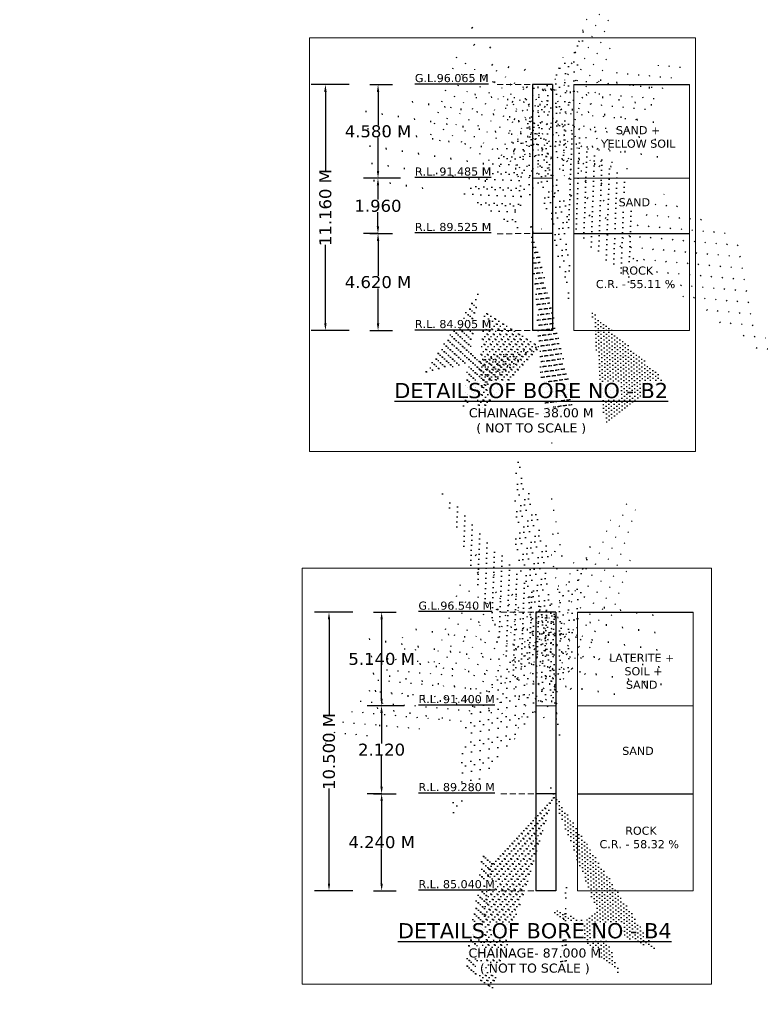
# Model space of a CAD drawing. Header units: millimetres. Extents: x -7746077780 to -3844657605, y -13315294818 to -6656873469.
# Tile 122 of 129: x -3871248592 to -3871233143, y -6657882339 to -6657861787. Entities that reach past the tile are written whole.
import ezdxf

# ---------------------------------------------------------------- set-up
doc = ezdxf.new("R2010")
doc.units = ezdxf.units.MM
doc.header["$MEASUREMENT"] = 0
doc.header["$PDMODE"] = 2
doc.linetypes.add('HIDDEN', pattern=[0.375, 0.25, -0.125])
doc.layers.add('TEX', color=6, linetype='Continuous')
doc.layers.add('TEXT', color=7, linetype='Continuous')
doc.styles.get("Standard").update_dxf_attribs({"font": 'verdana.ttf', "height": 250})
doc.dimstyles.new('Copy of ISO-25--------4', dxfattribs={"dimtxt": 200, "dimasz": 150, "dimexe": 300, "dimexo": 300, "dimgap": 0.02, "dimtad": 0, "dimtih": 1, "dimtoh": 1, "dimdec": 0, "dimlfac": 4, "dimdsep": 46, "dimtxsty": 'Standard', "dimcen": 150, "dimclrd": 1, "dimclre": 1, "dimclrt": 1, "dimadec": 0, "dimazin": 0, "dimtfac": 1, "dimtdec": 0, "dimtmove": 2, "dimatfit": 3, "dimfxl": 0, "dimarcsym": 0})
doc.dimstyles.new('ISO-25--------2', dxfattribs={"dimtxt": 200, "dimasz": 150, "dimexe": 300, "dimexo": 300, "dimgap": 0.02, "dimtad": 0, "dimtih": 1, "dimtoh": 1, "dimdec": 0, "dimlfac": 2, "dimdsep": 46, "dimtxsty": 'Standard', "dimcen": 150, "dimclrd": 1, "dimclre": 1, "dimclrt": 1, "dimadec": 0, "dimazin": 0, "dimtfac": 1, "dimtdec": 0, "dimtmove": 2, "dimatfit": 3, "dimfxl": 0, "dimarcsym": 0})

# ---------------------------------------------------------------- blocks, each defined once
blk = doc.blocks.new('*D803')
at = {"layer": 'Defpoints', "color": 0, "ltscale": 20, "transparency": 16777216}
for p in [(-3871241587.687061, -6657863142.912823), (-3871241117.021172, -6657863142.912823), (-3871240348.512909, -6657865094.041381)]:
    blk.add_point(p, dxfattribs=at)
at = {"layer": 'TEX', "color": 1, "lineweight": -2, "ltscale": 20, "transparency": 16777216}
for p, q in [((-3871241287.687061, -6657863142.912823), (-3871240817.021172, -6657863142.912823)), ((-3871241117.021172, -6657863292.912823), (-3871241117.021172, -6657863987.748572)), ((-3871241117.021172, -6657864944.041381), (-3871241117.021172, -6657864249.20563)), ((-3871240648.512909, -6657865094.041381), (-3871241417.021172, -6657865094.041381))]:
    blk.add_line(p, q, dxfattribs=at)
at = {"layer": 'TEX', "color": 1, "ltscale": 20, "transparency": 16777216}
for points in [[(-3871241142.021172, -6657863292.912823), (-3871241092.021172, -6657863292.912823), (-3871241117.021172, -6657863142.912823)], [(-3871241142.021172, -6657864944.041381), (-3871241092.021172, -6657864944.041381), (-3871241117.021172, -6657865094.041381)]]:
    blk.add_solid(points, dxfattribs=at)
at = {"layer": 'TEX', "color": 1, "ltscale": 20, "transparency": 16777216, "insert": (-3871241117.021171, -6657864118.477102), "char_height": 250, "attachment_point": 5}
blk.add_mtext('4.580 M', dxfattribs=at)
blk = doc.blocks.new('*D804')
at = {"layer": 'Defpoints', "color": 0, "ltscale": 20, "transparency": 16777216}
for p in [(-3871241418.937061, -6657863142.912823), (-3871242214.6414, -6657868277.338843), (-3871241418.937062, -6657868277.338843)]:
    blk.add_point(p, dxfattribs=at)
at = {"layer": 'TEX', "color": 1, "lineweight": -2, "ltscale": 20, "transparency": 16777216}
for p, q in [((-3871241718.937061, -6657863142.912823), (-3871242514.6414, -6657863142.912823)), ((-3871242214.6414, -6657863292.912823), (-3871242214.6414, -6657864935.844584)), ((-3871242214.6414, -6657868127.338843), (-3871242214.6414, -6657866484.407082)), ((-3871241718.937062, -6657868277.338843), (-3871242514.6414, -6657868277.338843))]:
    blk.add_line(p, q, dxfattribs=at)
at = {"layer": 'TEX', "color": 1, "ltscale": 20, "transparency": 16777216}
for points in [[(-3871242239.6414, -6657863292.912823), (-3871242189.6414, -6657863292.912823), (-3871242214.6414, -6657863142.912823)], [(-3871242239.6414, -6657868127.338843), (-3871242189.6414, -6657868127.338843), (-3871242214.6414, -6657868277.338843)]]:
    blk.add_solid(points, dxfattribs=at)
at = {"layer": 'TEX', "color": 1, "ltscale": 20, "transparency": 16777216, "insert": (-3871242214.641399, -6657865710.125834), "char_height": 250, "attachment_point": 5, "rotation": 90}
blk.add_mtext('11.160 M', dxfattribs=at)
blk = doc.blocks.new('*D805')
at = {"layer": 'Defpoints', "color": 0, "ltscale": 20, "transparency": 16777216}
for p in [(-3871241587.687062, -6657866253.282765), (-3871241117.021172, -6657866253.282765), (-3871241587.68706, -6657868277.338843)]:
    blk.add_point(p, dxfattribs=at)
at = {"layer": 'TEX', "color": 1, "lineweight": -2, "ltscale": 20, "transparency": 16777216}
for p, q in [((-3871241287.687062, -6657866253.282765), (-3871240817.021172, -6657866253.282765)), ((-3871241117.021172, -6657866403.282765), (-3871241117.021172, -6657867135.085967)), ((-3871241117.021172, -6657868127.338843), (-3871241117.021172, -6657867395.535638)), ((-3871241287.68706, -6657868277.338843), (-3871240817.021172, -6657868277.338843))]:
    blk.add_line(p, q, dxfattribs=at)
at = {"layer": 'TEX', "color": 1, "ltscale": 20, "transparency": 16777216}
for points in [[(-3871241142.021172, -6657866403.282765), (-3871241092.021172, -6657866403.282765), (-3871241117.021172, -6657866253.282765)], [(-3871241142.021172, -6657868127.338843), (-3871241092.021172, -6657868127.338843), (-3871241117.021172, -6657868277.338843)]]:
    blk.add_solid(points, dxfattribs=at)
at = {"layer": 'TEX', "color": 1, "ltscale": 20, "transparency": 16777216, "insert": (-3871241117.021172, -6657867265.310803), "char_height": 250, "attachment_point": 5}
blk.add_mtext('4.620 M', dxfattribs=at)
blk = doc.blocks.new('*D806')
at = {"color": 1, "lineweight": -2, "ltscale": 20, "transparency": 16777216}
for p, q in [((-3871241115.839531, -6657865094.041381), (-3871241418.339531, -6657865094.041381)), ((-3871241118.339531, -6657865244.041381), (-3871241118.339531, -6657865543.521187)), ((-3871241118.339531, -6657866103.282765), (-3871241118.339531, -6657865803.802959)), ((-3871241115.839531, -6657866253.282765), (-3871241418.339531, -6657866253.282765))]:
    blk.add_line(p, q, dxfattribs=at)
at = {"color": 1, "ltscale": 20, "transparency": 16777216}
for points in [[(-3871241143.339531, -6657865244.041381), (-3871241093.339531, -6657865244.041381), (-3871241118.339531, -6657865094.041381)], [(-3871241143.339531, -6657866103.282765), (-3871241093.339531, -6657866103.282765), (-3871241118.339531, -6657866253.282765)]]:
    blk.add_solid(points, dxfattribs=at)
at = {"layer": 'Defpoints', "color": 0, "ltscale": 20, "transparency": 16777216}
for p in [(-3871237897.929189, -6657865094.041381), (-3871241118.339531, -6657866253.282765), (-3871237897.929189, -6657866253.282765)]:
    blk.add_point(p, dxfattribs=at)
at = {"color": 1, "lineweight": 13, "ltscale": 20, "transparency": 16777216, "insert": (-3871241118.33953, -6657865673.662074), "char_height": 250, "attachment_point": 5}
blk.add_mtext('1.960', dxfattribs=at)
blk = doc.blocks.new('*D861')
at = {"layer": 'Defpoints', "color": 0, "ltscale": 20, "transparency": 16777216}
for p in [(-3871241512.699619, -6657874155.449931), (-3871241042.033731, -6657874155.449931), (-3871240273.525468, -6657876106.578492)]:
    blk.add_point(p, dxfattribs=at)
at = {"layer": 'TEX', "color": 1, "lineweight": -2, "ltscale": 20, "transparency": 16777216}
for p, q in [((-3871241212.699619, -6657874155.449931), (-3871240742.033731, -6657874155.449931)), ((-3871241042.033731, -6657874305.449931), (-3871241042.033731, -6657875000.873325)), ((-3871241042.033731, -6657875956.578492), (-3871241042.033731, -6657875261.155098)), ((-3871240573.525468, -6657876106.578492), (-3871241342.033731, -6657876106.578492))]:
    blk.add_line(p, q, dxfattribs=at)
at = {"layer": 'TEX', "color": 1, "ltscale": 20, "transparency": 16777216}
for points in [[(-3871241067.033731, -6657874305.449931), (-3871241017.033731, -6657874305.449931), (-3871241042.033731, -6657874155.449931)], [(-3871241067.033731, -6657875956.578492), (-3871241017.033731, -6657875956.578492), (-3871241042.033731, -6657876106.578492)]]:
    blk.add_solid(points, dxfattribs=at)
at = {"layer": 'TEX', "color": 1, "ltscale": 20, "transparency": 16777216, "insert": (-3871241042.03373, -6657875131.014213), "char_height": 250, "attachment_point": 5}
blk.add_mtext('5.140 M', dxfattribs=at)
blk = doc.blocks.new('*D862')
at = {"layer": 'Defpoints', "color": 0, "ltscale": 20, "transparency": 16777216}
for p in [(-3871241343.949619, -6657874155.449931), (-3871242139.653958, -6657879968.999501), (-3871241343.94962, -6657879968.999501)]:
    blk.add_point(p, dxfattribs=at)
at = {"layer": 'TEX', "color": 1, "lineweight": -2, "ltscale": 20, "transparency": 16777216}
for p, q in [((-3871241643.949619, -6657874155.449931), (-3871242439.653958, -6657874155.449931)), ((-3871242139.653958, -6657874305.449931), (-3871242139.653958, -6657876287.943467)), ((-3871242139.653958, -6657879818.999501), (-3871242139.653958, -6657877836.505965)), ((-3871241643.94962, -6657879968.999501), (-3871242439.653958, -6657879968.999501))]:
    blk.add_line(p, q, dxfattribs=at)
at = {"layer": 'TEX', "color": 1, "ltscale": 20, "transparency": 16777216}
for points in [[(-3871242164.653958, -6657874305.449931), (-3871242114.653958, -6657874305.449931), (-3871242139.653958, -6657874155.449931)], [(-3871242164.653958, -6657879818.999501), (-3871242114.653958, -6657879818.999501), (-3871242139.653958, -6657879968.999501)]]:
    blk.add_solid(points, dxfattribs=at)
at = {"layer": 'TEX', "color": 1, "ltscale": 20, "transparency": 16777216, "insert": (-3871242139.653957, -6657877062.224717), "char_height": 250, "attachment_point": 5, "rotation": 90}
blk.add_mtext('10.500 M', dxfattribs=at)
blk = doc.blocks.new('*D863')
at = {"layer": 'Defpoints', "color": 0, "ltscale": 20, "transparency": 16777216}
for p in [(-3871241512.69962, -6657877944.943421), (-3871241042.033731, -6657877944.943421), (-3871241512.699618, -6657879968.999501)]:
    blk.add_point(p, dxfattribs=at)
at = {"layer": 'TEX', "color": 1, "lineweight": -2, "ltscale": 20, "transparency": 16777216}
for p, q in [((-3871241212.69962, -6657877944.943421), (-3871240742.033731, -6657877944.943421)), ((-3871241042.033731, -6657878094.943421), (-3871241042.033731, -6657878826.746625)), ((-3871241042.033731, -6657879818.999501), (-3871241042.033731, -6657879087.196296)), ((-3871241212.699618, -6657879968.999501), (-3871240742.033731, -6657879968.999501))]:
    blk.add_line(p, q, dxfattribs=at)
at = {"layer": 'TEX', "color": 1, "ltscale": 20, "transparency": 16777216}
for points in [[(-3871241067.033731, -6657878094.943421), (-3871241017.033731, -6657878094.943421), (-3871241042.033731, -6657877944.943421)], [(-3871241067.033731, -6657879818.999501), (-3871241017.033731, -6657879818.999501), (-3871241042.033731, -6657879968.999501)]]:
    blk.add_solid(points, dxfattribs=at)
at = {"layer": 'TEX', "color": 1, "ltscale": 20, "transparency": 16777216, "insert": (-3871241042.033731, -6657878956.971461), "char_height": 250, "width": 3472.058889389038, "attachment_point": 5}
blk.add_mtext('4.240 M', dxfattribs=at)
blk = doc.blocks.new('*D864')
at = {"color": 1, "lineweight": -2, "ltscale": 20, "transparency": 16777216}
for p, q in [((-3871241040.85209, -6657876106.578492), (-3871241343.35209, -6657876106.578492)), ((-3871241043.35209, -6657876256.578492), (-3871241043.35209, -6657876895.536121)), ((-3871241043.35209, -6657877794.943421), (-3871241043.35209, -6657877155.985792)), ((-3871241040.85209, -6657877944.943421), (-3871241343.35209, -6657877944.943421))]:
    blk.add_line(p, q, dxfattribs=at)
at = {"color": 1, "ltscale": 20, "transparency": 16777216}
for points in [[(-3871241068.35209, -6657876256.578492), (-3871241018.35209, -6657876256.578492), (-3871241043.35209, -6657876106.578492)], [(-3871241068.35209, -6657877794.943421), (-3871241018.35209, -6657877794.943421), (-3871241043.35209, -6657877944.943421)]]:
    blk.add_solid(points, dxfattribs=at)
at = {"layer": 'Defpoints', "color": 0, "ltscale": 20, "transparency": 16777216}
for p in [(-3871237822.941748, -6657876106.578492), (-3871241043.35209, -6657877944.943421), (-3871237822.941746, -6657877944.943421)]:
    blk.add_point(p, dxfattribs=at)
at = {"color": 1, "lineweight": 13, "ltscale": 20, "transparency": 16777216, "insert": (-3871241043.352089, -6657877025.760958), "char_height": 250, "width": 2373.867738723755, "attachment_point": 5}
blk.add_mtext('2.120', dxfattribs=at)

msp = doc.modelspace()

# ---------------------------------------------------------------- hatches: boundary and pattern name
at = {"layer": 'TEX', "ltscale": 20}
h = msp.add_hatch(dxfattribs=at)
h.set_pattern_fill('AR-CONC', color=0, scale=31.640625, style=0)
h.set_pattern_definition([(49.99999999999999, (-603911101.8098345, -1040563612.084561), (226.9456046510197, -19.85516770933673), [23.73046875, -261.0351562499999]), (355, (-603911101.8098345, -1040563612.084561), (-43.90178915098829, 237.9982923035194), [18.98437500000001, -208.8281250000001]), (100.4513999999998, (-603911082.8977022, -1040563613.739156), (183.0439840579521, 218.1429801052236), [20.16779449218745, -221.8457463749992]), (46.18420000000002, (-603911101.8098345, -1040563548.803311), (337.6817380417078, -52.3712506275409), [35.59570312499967, -391.5527343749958]), (96.63559999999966, (-603911073.669694, -1040563553.1676), (295.7331216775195, 308.216982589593), [30.25169268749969, -332.7685664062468]), (351.1842000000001, (-603911101.8098345, -1040563548.803311), (295.7328810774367, 308.2172135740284), [28.47656250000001, -313.2421875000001]), (21, (-603911070.1692095, -1040563564.623624), (188.865121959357, -127.3911333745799), [23.73046875, -261.0351562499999]), (326, (-603911070.1692095, -1040563564.623624), (76.986491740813, 229.4420064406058), [18.984375, -208.828125]), (71.45140000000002, (-603911054.4304566, -1040563575.23956), (265.8516910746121, 102.0506649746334), [20.16779449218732, -221.8457463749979]), (37.49999999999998, (-603911101.8098345, -1040563612.084561), (3.8474542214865, 105.3296959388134), [0, -206.2968750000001, 0, -211.9921875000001, 0, -209.6191406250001]), (7.500000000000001, (-603911101.8098345, -1040563612.084561), (83.23684583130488, 124.7943307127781), [0, -120.8671875, 0, -201.5507812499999, 0, -79.89257812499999]), (327.5, (-603911172.3684282, -1040563612.084561), (168.9047551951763, -7.136502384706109), [0, -79.1015625, 0, -246.796875, 0, -327.48046875]), (317.5, (-603911204.0090532, -1040563612.084561), (184.5237488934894, 31.67384206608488), [0, -102.83203125, 0, -163.8984375, 0, -232.55859375])])
h.paths.add_polyline_path([(-3871237897.929189, -6657863142.739066), (-3871237897.929189, -6657865094.041381), (-3871237481.139187, -6657865094.041381), (-3871237481.139187, -6657863142.739066)])
h = msp.add_hatch(dxfattribs=at)
h.set_pattern_fill('AR-SAND', color=0, scale=42.1875, style=0)
h.set_pattern_definition([(37.49999999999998, (-603911101.8098359, -1040565720.519379), (-2.657532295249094, 81.28787775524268), [0, -64.125, 0, -71.71875000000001, 0, -68.55468750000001]), (7.500000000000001, (-603911101.8098359, -1040565720.519379), (74.66245475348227, 119.0592871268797), [0, -34.59374999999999, 0, -57.79687499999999, 0, -22.1484375]), (327.5, (-603911153.7004604, -1040565720.519379), (131.3778597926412, 0.2387413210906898), [0, -21.09375, 0, -75.9375, 0, -99.140625]), (317.5, (-603911153.7004604, -1040565720.519379), (126.8209661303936, 37.02693789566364), [0, -10.546875, 0, -49.78125, 0, -56.953125])])
h.paths.add_polyline_path([(-3871237481.139187, -6657866253.282765), (-3871237897.929189, -6657866253.282765), (-3871237897.929188, -6657868277.16509), (-3871237481.139187, -6657868277.16509)])
h = msp.add_hatch(dxfattribs=at)
h.set_pattern_fill('AR-CONC', color=0, scale=31.640625, style=0)
h.set_pattern_definition([(49.99999999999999, (-603911026.8223934, -1040574624.621672), (226.9456046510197, -19.85516770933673), [23.73046875, -261.0351562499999]), (355, (-603911026.8223934, -1040574624.621672), (-43.90178915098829, 237.9982923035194), [18.98437500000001, -208.8281250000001]), (100.4513999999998, (-603911007.9102612, -1040574626.276266), (183.0439840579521, 218.1429801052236), [20.16779449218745, -221.8457463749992]), (46.18420000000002, (-603911026.8223934, -1040574561.340422), (337.6817380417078, -52.3712506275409), [35.59570312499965, -391.5527343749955]), (96.63559999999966, (-603910998.6822524, -1040574565.70471), (295.7331216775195, 308.216982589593), [30.25169268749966, -332.7685664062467]), (351.1842000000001, (-603911026.8223934, -1040574561.340422), (295.7328810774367, 308.2172135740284), [28.47656250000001, -313.2421875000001]), (21, (-603910995.181768, -1040574577.160734), (188.865121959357, -127.3911333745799), [23.73046875, -261.0351562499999]), (326, (-603910995.181768, -1040574577.160734), (76.986491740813, 229.4420064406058), [18.984375, -208.828125]), (71.45140000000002, (-603910979.4430156, -1040574587.77667), (265.8516910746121, 102.0506649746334), [20.16779449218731, -221.8457463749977]), (37.49999999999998, (-603911026.8223934, -1040574624.621672), (3.8474542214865, 105.3296959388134), [0, -206.2968750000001, 0, -211.9921875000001, 0, -209.6191406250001]), (7.500000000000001, (-603911026.8223934, -1040574624.621672), (83.23684583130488, 124.7943307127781), [0, -120.8671875, 0, -201.5507812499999, 0, -79.89257812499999]), (327.5, (-603911097.3809872, -1040574624.621672), (168.9047551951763, -7.136502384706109), [0, -79.1015625, 0, -246.796875, 0, -327.48046875]), (317.5, (-603911129.0216122, -1040574624.621672), (184.5237488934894, 31.67384206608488), [0, -102.83203125, 0, -163.8984375, 0, -232.55859375])])
h.paths.add_polyline_path([(-3871237822.941748, -6657874155.276177), (-3871237822.941748, -6657876106.578492), (-3871237406.151744, -6657876106.578492), (-3871237406.151745, -6657874155.276177)])
h = msp.add_hatch(dxfattribs=at)
h.set_pattern_fill('AR-SAND', color=0, scale=42.1875, style=0)
h.set_pattern_definition([(37.49999999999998, (-603911026.8223934, -1040577412.180035), (-2.657532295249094, 81.28787775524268), [0, -64.125, 0, -71.71875000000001, 0, -68.55468750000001]), (7.500000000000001, (-603911026.8223934, -1040577412.180035), (74.66245475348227, 119.0592871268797), [0, -34.59374999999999, 0, -57.79687499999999, 0, -22.1484375]), (327.5, (-603911078.713018, -1040577412.180035), (131.3778597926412, 0.2387413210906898), [0, -21.09375, 0, -75.9375, 0, -99.140625]), (317.5, (-603911078.713018, -1040577412.180035), (126.8209661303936, 37.02693789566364), [0, -10.546875, 0, -49.78125, 0, -56.953125])])
h.paths.add_polyline_path([(-3871237406.151745, -6657877944.943423), (-3871237822.941748, -6657877944.943423), (-3871237822.941745, -6657879968.825746), (-3871237406.151744, -6657879968.825746)])

# ---------------------------------------------------------------- linework, layer by layer
at = {"color": 0}
for p, q in [((-3871237897.929189, -6657863142.739066), (-3871237897.929189, -6657868277.16509)), ((-3871237481.139187, -6657863142.739066), (-3871237897.929188, -6657863142.739066)), ((-3871237481.139187, -6657863142.739066), (-3871237481.139187, -6657868277.16509)), ((-3871237033.084273, -6657863142.739064), (-3871234618.741314, -6657863142.739064)), ((-3871237481.139187, -6657866253.282765), (-3871237897.929189, -6657866253.282765)), ((-3871237033.084273, -6657866253.282765), (-3871234618.741315, -6657866253.282765)), ((-3871237033.084273, -6657866253.282765), (-3871234618.741315, -6657866253.282765)), ((-3871237481.139187, -6657868277.16509), (-3871237897.929189, -6657868277.16509)), ((-3871237822.941748, -6657874155.276177), (-3871237822.941746, -6657879968.825746)), ((-3871237406.151744, -6657874155.276177), (-3871237822.941746, -6657874155.276177)), ((-3871237406.151745, -6657874155.276177), (-3871237406.151744, -6657879968.825746)), ((-3871236958.096831, -6657874155.276175), (-3871234543.753872, -6657874155.276175)), ((-3871237406.151745, -6657877944.943421), (-3871237822.941746, -6657877944.943421)), ((-3871236958.096831, -6657877944.943421), (-3871234543.753874, -6657877944.943421)), ((-3871236958.096831, -6657877944.943423), (-3871234543.753874, -6657877944.943423)), ((-3871237406.151745, -6657879968.825746), (-3871237822.941746, -6657879968.825746))]:
    msp.add_line(p, q, dxfattribs=at)
at = {"lineweight": 13, "ltscale": 20}
for p, q in [((-3871237897.929189, -6657865094.041381), (-3871237481.139187, -6657865094.041381)), ((-3871237033.084273, -6657865094.041381), (-3871234618.741314, -6657865094.041381)), ((-3871237822.941748, -6657876106.578492), (-3871237406.151744, -6657876106.578492)), ((-3871236958.096831, -6657876106.578492), (-3871234543.753872, -6657876106.578492))]:
    msp.add_line(p, q, dxfattribs=at)
for points in [[(-3871242546.251981, -6657862164.748336), (-3871234497.419455, -6657862164.748336), (-3871234497.419455, -6657870797.362151), (-3871242546.251981, -6657870797.362151)], [(-3871237033.084273, -6657863142.739064), (-3871234618.741314, -6657863142.739064), (-3871234618.741315, -6657868277.16509), (-3871237033.084276, -6657868277.16509)], [(-3871242698.221069, -6657873233.569354), (-3871234163.725738, -6657873233.569354), (-3871234163.725738, -6657881918.183953), (-3871242698.221069, -6657881918.183953)], [(-3871236958.096831, -6657874155.276175), (-3871234543.753872, -6657874155.276175), (-3871234543.753874, -6657879968.825746), (-3871236958.096832, -6657879968.825746)]]:
    msp.add_lwpolyline(points, close=True, dxfattribs=at)
at = {"layer": 'TEXT', "color": 0, "linetype": 'HIDDEN', "lineweight": 13, "ltscale": 500}
for p, q in [((-3871237945.209039, -6657863142.750091), (-3871238643.153552, -6657863142.912823)), ((-3871237945.20904, -6657866253.282765), (-3871238643.153553, -6657866253.445498)), ((-3871237945.20904, -6657866253.282765), (-3871238643.153553, -6657866253.445498)), ((-3871237945.20904, -6657868277.176114), (-3871238643.153553, -6657868277.338846)), ((-3871237945.20904, -6657868277.176114), (-3871238643.153553, -6657868277.338843)), ((-3871237870.221598, -6657874155.287202), (-3871238568.16611, -6657874155.449933)), ((-3871237870.221599, -6657877944.943421), (-3871238568.166111, -6657877945.106153)), ((-3871237870.221599, -6657877944.943423), (-3871238568.166111, -6657877945.106153)), ((-3871237870.221599, -6657879968.83677), (-3871238568.166111, -6657879968.999501)), ((-3871237870.221599, -6657879968.83677), (-3871238568.166111, -6657879968.999501))]:
    msp.add_line(p, q, dxfattribs=at)

# ---------------------------------------------------------------- texts
at = {"ltscale": 20, "char_height": 300, "attachment_point": 1}
for s, insert, width in [('\\pi917.33;{\\LFOUNDATION LEVEL \\P\\pi1600.6;R.L. 72.000 M }', (-3871335325.964631, -6657878730.465691), 6037.084575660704), ('\\pi992.56;{\\LFOUNDATION LEVEL \\P\\pi1675.9;R.L. 72.000 M }', (-3871310885.179374, -6657878869.709131), 6187.539030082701)]:
    msp.add_mtext(s, dxfattribs=dict(at, insert=insert, width=width))
at = {"layer": 'TEX', "char_height": 360, "width": 51867.6690182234, "attachment_point": 1}
for insert in [(-3871720407.093441, -6657861796.297498), (-3871977977.093441, -6657866156.297498)]:
    msp.add_mtext('{\\H1.4583x;\\LNOTES\\l :-\\P}\\P01. TYPE OF BRIDGE ^I^I         - HIGH LEVEL BRIDGE\\P\\P\\P02. LENGTH OF BRIDGE ^I         - 280.000 M. ( 14SPAN @ 20.000 M EACH C/C) \\P\\P\\P03. OVERALL WIDTH ^I^I         - 8.400 M.\\P\\P\\P04. CLEAR WIDTH^I^I         - 7.500 M.\\P\\P\\P05. FORMATION LEVEL^I^I         - R.L. 104.785 M.\\P\\P\\P06. HIGHEST FLOOD LEVEL^I         - R.L. 101.210 M.\\P\\P\\P07.LOWEST    BED  LEVEL              - R.L. 96.510 M.\\P\\P\\P08.SOFFIT LEVEL            ^I         - R.L. 102.710 M.\\P\\P \\P09.CATCHMENT AREA^I^I         - 569.000 SQ. KM.\\P\\P\\P10. DESIGN VELOCITY^I^I         - 2.870 M/SEC.\\P\\P\\P11. DESIGN DISCHARGE^I         - 2868.167 CUMEC.              \\P\\P\\P12.TYPE OF FOUNDATION^I         -  PILE FOUNDATION.\\P\\P\\P13.FOUNDATION LEVEL^I         - AS PER SHOWN IN DRAWING.\\P\\P\\P14. TYPE OF SUB-STRUCTURE        - PIER              - R.C.C. SOLID CIRCULAR PIER\\P^I^I^I^I^I^IABUTMENT - BOX TYPE\\P\\P15. TYPE OF SUPER STRUCTURE    - R.C.C. T - BEAM  SLAB \\P\\P\\P16. TYPE OF BEARING^I^I         - POT -  PTFE  BEARING\\P\\P\\P17. DESIGN LOADING{\\C1;^I                   }-  ONE LANE OF  CLASS 70R OR TWO LANES \\P^I^I^I^I^I^I FOR CLASS A{\\C1;\\P                                                                \\P}18. SBC FOR ABUTMENT/PIER        - 45 T/M².  \\P\\P\\P19. SBC FOR RETURN^I^I         - 20 T/M².  \\P\\P\\P20. WEARING COAT                           - MASTIC ASHPHALT 75 MM THICK. \\P\\pi-1080,l9717.8,t9717.8;(^IB.C. 50MM+ MASTIC ASPHALT 20MM)\\P\\pi0,l0,tz;\\P21. RAILING  - R.C.C. CRASH BARRIER AS PER STD.DRAWING.\\P\\P\\P21. APPROACH SLAB - R.C.C. STRUCTURAL AS PER APPROVED DRAWING.\\P\\P\\P22. EXPANSION JOINT - STRIPSEAL TYPE EXPANSION JOINT.\\P\\P\\P23. NAME PLATE,   DRAINAGE SPOUT ETC. AS PER MORT&H \\P^I^I^I   SPECIFICATION.\\P\\P                               ', dxfattribs=dict(at, insert=insert))
at = {"layer": 'TEX', "color": 0, "ltscale": 20, "char_height": 168.75, "width": 5309.421470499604, "attachment_point": 2}
for s, insert in [(' ROCK \\PC.R. - 55.11 %', (-3871235744.017485, -6657866939.168515)), (' ROCK \\PC.R. - 58.32 %', (-3871235669.030044, -6657878630.829171))]:
    msp.add_mtext(s, dxfattribs=dict(at, insert=insert))
at = {"layer": 'TEXT', "color": 0, "char_height": 168.75}
for s, insert, width, attachment_point in [('{\\LG.L.96.065 M}', (-3871240348.512909, -6657862920.729656), 2690.932640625, 1), ('SAND +\\PYELLOW SOIL', (-3871235691.296352, -6657864009.164371), 4286.94619921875, 2), ('{\\LR.L. 91.485 M}', (-3871240348.512909, -6657864872.020947), 2690.932640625, 1), ('SAND ', (-3871235769.631337, -6657865513.40335), 4286.94619921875, 2), ('{\\LR.L. 89.525 M}', (-3871240348.512909, -6657866029.198813), 2690.932640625, 1), ('{\\LR.L. 84.905 M}', (-3871240348.51291, -6657868055.15568), 2690.932640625, 1), ('{\\LG.L.96.540 M}', (-3871240273.525468, -6657873933.266767), 2690.932640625, 1), ('LATERITE +\\P SOIL +\\PSAND', (-3871235616.30891, -6657875021.701482), 4286.94619921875, 2), ('{\\LR.L. 91.400 M}', (-3871240273.525468, -6657875884.558057), 2690.932640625, 1), ('SAND ', (-3871235694.643894, -6657876964.016295), 4286.94619921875, 2), ('{\\LR.L. 89.280 M}', (-3871240273.525468, -6657877720.859469), 2690.932640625, 1), ('{\\LR.L. 85.040 M}', (-3871240273.525469, -6657879746.816335), 2690.932640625, 1)]:
    msp.add_mtext(s, dxfattribs=dict(at, insert=insert, width=width, attachment_point=attachment_point))
at = {"layer": 'TEXT', "color": 191, "char_height": 316.4062500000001, "width": 6375.535839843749, "attachment_point": 2}
for s, insert in [('{\\LDETAILS OF BORE NO - B2\\P\\H0.6x;\\lCHAINAGE- 38.00 M\\P( NOT TO SCALE )}', (-3871237921.950774, -6657869369.470031)), ('{\\LDETAILS OF BORE NO - B4 \\H0.6x;\\lCHAINAGE- 87.000 M\\P( NOT TO SCALE )}', (-3871237846.963331, -6657880645.103385))]:
    msp.add_mtext(s, dxfattribs=dict(at, insert=insert))

# ---------------------------------------------------------------- dimensions: what is measured, and where the dimension line sits
at = {"lineweight": 13, "ltscale": 20}
for base, p1, p2, text, picture, middle in [((-3871241118.339531, -6657866253.282765), (-3871237897.929189, -6657865094.041381), (-3871237897.929189, -6657866253.282765), '1.960', '*D806', (-3871241118.33953, -6657865673.662074)), ((-3871241043.35209, -6657877944.943421), (-3871237822.941748, -6657876106.578492), (-3871237822.941746, -6657877944.943421), '2.120', '*D864', (-3871241043.352089, -6657877025.760958))]:
    dim = msp.add_linear_dim(base=base, p1=p1, p2=p2, angle=90, text=text, dimstyle='ISO-25--------2', override={"dimtxt": 600, "dimlfac": 1, "dimfxl": 2.5, "dimfxlon": 1}, dxfattribs=at)
    dim.commit()
    dim.dimension.update_dxf_attribs({"geometry": picture, "text_midpoint": middle})
at = {"layer": 'TEX', "color": 0, "ltscale": 20}
for base, p1, p2, text, picture, middle in [((-3871242214.6414, -6657868277.338843), (-3871241418.937061, -6657863142.912823), (-3871241418.937062, -6657868277.338843), '11.160 M', '*D804', (-3871242214.641399, -6657865710.125834)), ((-3871242139.653958, -6657879968.999501), (-3871241343.949619, -6657874155.449931), (-3871241343.94962, -6657879968.999501), '10.500 M', '*D862', (-3871242139.653957, -6657877062.224717))]:
    dim = msp.add_linear_dim(base=base, p1=p1, p2=p2, angle=90, text=text, dimstyle='Copy of ISO-25--------4', dxfattribs=at)
    dim.commit()
    dim.dimension.update_dxf_attribs({"geometry": picture, "text_midpoint": middle, "text_rotation": 90})
for base, p1, p2, text, picture, middle in [((-3871241117.021172, -6657863142.912823), (-3871240348.512909, -6657865094.041381), (-3871241587.687061, -6657863142.912823), '4.580 M', '*D803', (-3871241117.021171, -6657864118.477102)), ((-3871241042.033731, -6657874155.449931), (-3871240273.525468, -6657876106.578492), (-3871241512.699619, -6657874155.449931), '5.140 M', '*D861', (-3871241042.03373, -6657875131.014213))]:
    dim = msp.add_linear_dim(base=base, p1=p1, p2=p2, angle=270, text=text, dimstyle='ISO-25--------2', dxfattribs=at)
    dim.commit()
    dim.dimension.update_dxf_attribs({"geometry": picture, "text_midpoint": middle})
for base, p1, p2, text, picture, middle in [((-3871241117.021172, -6657866253.282765), (-3871241587.68706, -6657868277.338843), (-3871241587.687062, -6657866253.282765), '4.620 M', '*D805', (-3871241117.021172, -6657867265.310803)), ((-3871241042.033731, -6657877944.943421), (-3871241512.699618, -6657879968.999501), (-3871241512.69962, -6657877944.943421), '4.240 M', '*D863', (-3871241042.033731, -6657878956.971461))]:
    dim = msp.add_linear_dim(base=base, p1=p1, p2=p2, angle=90, text=text, dimstyle='ISO-25--------2', dxfattribs=at)
    dim.commit()
    dim.dimension.update_dxf_attribs({"geometry": picture, "text_midpoint": middle, "dimtype": 160})

doc.saveas('drawing.dxf')
